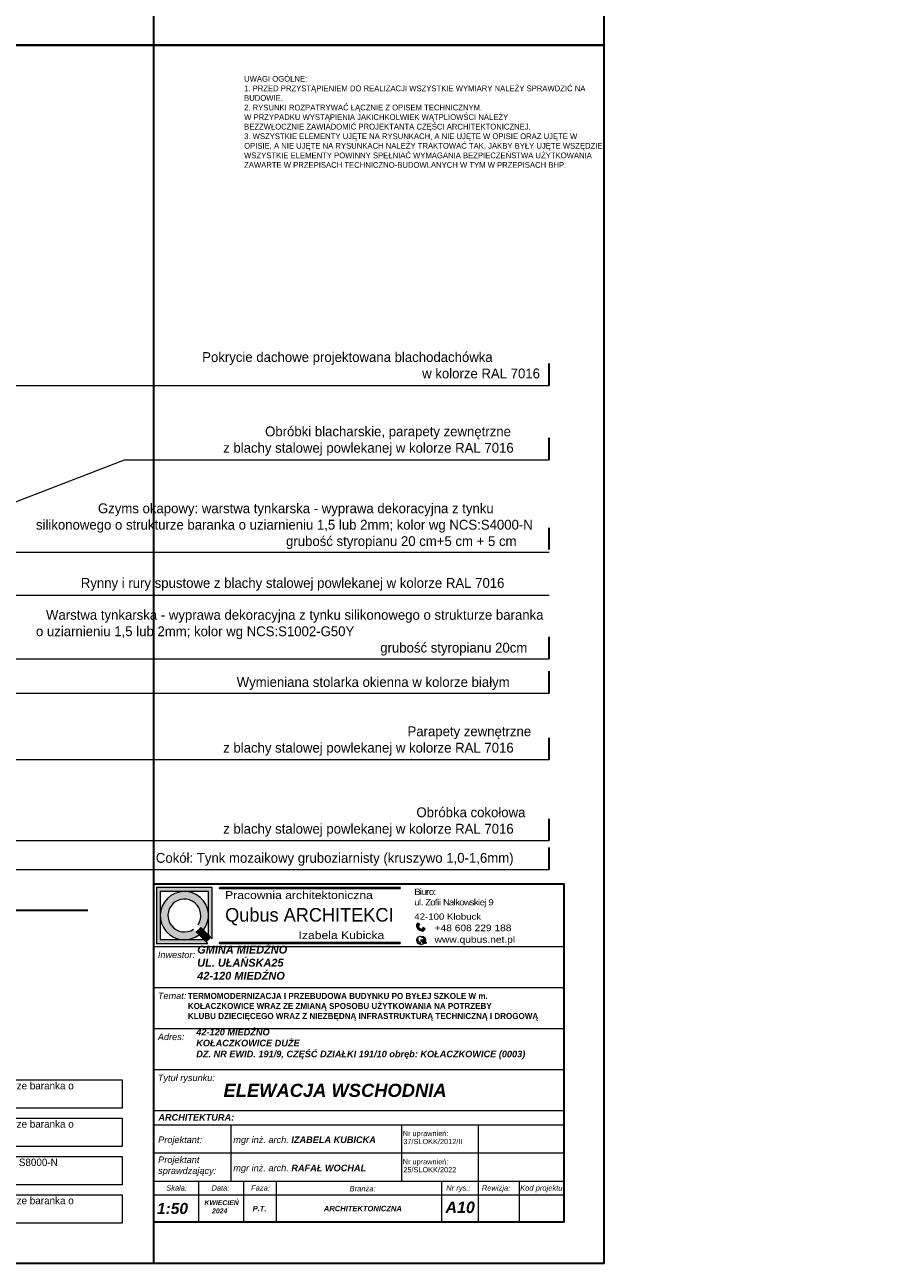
# Model space of a CAD drawing. Header units: millimetres. Extents: x -740 to 33545, y 5178 to 22494.
# Tile 39 of 250: x 5403 to 6449, y 8089 to 9599. Entities that reach past the tile are written whole.
import ezdxf
from ezdxf.enums import TextEntityAlignment as Align

# ---------------------------------------------------------------- set-up
doc = ezdxf.new("R2010")
doc.units = ezdxf.units.MM
doc.header["$MEASUREMENT"] = 0
doc.linetypes.add('ArchiTECH.PC Solid Line Type', pattern=[0])
doc.layers.add('a3', color=252, linetype='Continuous', lineweight=30, plot=False)
doc.layers.add('l. przekrojowa', color=252, linetype='Continuous', lineweight=30)
doc.layers.add('wymiarowanie', color=252, linetype='Continuous', lineweight=9)
doc.styles.add('ArchiTECHStyle1', font='arial.ttf', dxfattribs={"height": 0.16})
doc.styles.add('Roman', font='SIMPLEX')

msp = doc.modelspace()

# ---------------------------------------------------------------- hatches: boundary and pattern name
for points in [[(5640.16, 8547.31), (5640.16, 8546.28), (5860.47, 8546.28), (5860.47, 8547.31)], [(5640.16, 8480.28), (5640.16, 8479.24), (5860.47, 8479.24), (5860.47, 8480.28)]]:
    msp.add_hatch(color=256).paths.add_polyline_path(points)
at = {"layer": 'wymiarowanie'}
h = msp.add_hatch(color=256, dxfattribs=at)
h.paths.add_polyline_path([(5563.48, 8547.31), (5631.54, 8547.31), (5631.54, 8484.72), (5629.48, 8486.78), (5626.87, 8489.39), (5626.87, 8513.28), (5626.87, 8542.64), (5597.51, 8542.64), (5568.15, 8542.64), (5568.15, 8513.28), (5568.15, 8483.92), (5597.51, 8483.92), (5621.4, 8483.92), (5624.01, 8481.31), (5626.07, 8479.24), (5563.48, 8479.24)])
h.paths.add_polyline_path([(5568.15, 8513.28, -0.4142136), (5597.51, 8542.64, -0.4142136), (5626.87, 8513.28, -0.1647641), (5620.83, 8495.43), (5617.49, 8498.77), (5614.13, 8502.13, 10.2455423), (5608.66, 8496.65), (5612.02, 8493.3), (5615.35, 8489.96, -0.1647641), (5597.51, 8483.92, -0.4142136)])
h = msp.add_hatch(color=256, dxfattribs=at)
h.paths.add_polyline_path([(5884.21, 8497.94), (5883.18, 8498.87, -0.2257017), (5882.91, 8500.43), (5880.46, 8502.63, 0.1923995), (5881.01, 8498.98, 0.0725634), (5882.96, 8496.56)])
h.paths.add_polyline_path([(5881.07, 8503.32), (5883.36, 8501.26), (5884.37, 8502.38), (5882.08, 8504.44)])
for points in [[(5612.02, 8493.3, 0.0788738), (5617.49, 8498.77), (5620.83, 8495.43), (5626.87, 8489.39), (5629.48, 8486.78, -0.046709), (5624.01, 8481.31), (5621.4, 8483.92), (5615.35, 8489.96)], [(5889.39, 8478.91, 0.0114248), (5889.58, 8479.06), (5889.58, 8478.64)], [(5891.45, 8483.35), (5892.24, 8483.28), (5891.45, 8482.83, 0.0122344), (5891.46, 8483.09, 0.0123937)]]:
    msp.add_hatch(color=256, dxfattribs=at).paths.add_polyline_path(points)
h = msp.add_hatch(color=256, dxfattribs=at)
h.paths.add_polyline_path([(5885.88, 8483.84), (5890.99, 8480.91, -0.0172131), (5890.83, 8480.59), (5890.32, 8480.88, 0.008189), (5890.31, 8480.89, 0.5397497), (5889.56, 8480.5), (5889.58, 8479.06, -0.0114248), (5889.39, 8478.91)])
h.paths.add_polyline_path([(5885.88, 8483.84), (5891.45, 8483.35, -0.0123937), (5891.46, 8483.09, -0.0122344), (5891.45, 8482.83), (5890.63, 8482.36, 0.5397497), (5890.66, 8481.52, 0.008189), (5890.68, 8481.51), (5891.13, 8481.25, -0.0173245), (5890.99, 8480.91)])
h.paths.add_polyline_path([(5881.9, 8486.1, 0.4200987), (5882.16, 8484.84, -0.5369957), (5882.38, 8484.14, 0.2016291), (5882.16, 8482.83, 0.1070222), (5882.74, 8482, 0), (5882.74, 8482, -0.4365565), (5882.74, 8481.57, 0.1470815), (5882.23, 8481.14, 0.2070349), (5882.17, 8480.5, -0.421728), (5881.96, 8480, -0.3199581)])
h.paths.add_polyline_path([(5882.89, 8479.02, 0.4961021), (5883.76, 8479.53, -0.1925824), (5883.99, 8480.67, -0.3611399), (5884.72, 8480.65, 0.3674112), (5885.55, 8480.53, -1.0208574), (5885.81, 8480.39, -0.1185898), (5885.22, 8479.71, 0.3247332), (5885.16, 8478.9, 0.305926), (5886.66, 8477.85, -0.195201)])
h.paths.add_polyline_path([(5884.67, 8488.11, -0.2349861), (5889.28, 8487.34, 0.5278165), (5888.64, 8486.49, 0.1272686), (5887.84, 8486.82, -0.1207092), (5886.01, 8487.48, 0.0977798)])
h.paths.add_polyline_path([(5888.96, 8484.91, 0.3379247), (5889.26, 8485.56, 0.2733122), (5891.16, 8484.84, -0.0235046), (5891.3, 8484.37, -0.1267146)])
h.paths.add_polyline_path([(5890.99, 8480.91, 0.0173245), (5891.13, 8481.25), (5892.81, 8480.29), (5892.63, 8479.98)])
h.paths.add_polyline_path([(5890.99, 8480.91), (5892.63, 8479.98), (5892.45, 8479.66), (5890.83, 8480.59, 0.0172131)])
h = msp.add_hatch(color=256, dxfattribs=at)
h.paths.add_polyline_path([(5884.21, 8497.94), (5885.24, 8497.02, 0.2257017), (5886.81, 8496.91), (5889.26, 8494.71, -0.1923995), (5885.57, 8494.87, -0.0725634), (5882.96, 8496.56)])
h.paths.add_polyline_path([(5889.88, 8495.39), (5887.59, 8497.44), (5888.6, 8498.56), (5890.89, 8496.5)])

# ---------------------------------------------------------------- linework, layer by layer
for p, q in [((5629.48, 8486.78), (5631.54, 8484.72)), ((5624.01, 8481.31), (5626.07, 8479.24))]:
    msp.add_line(p, q)
for points in [[(5640.16, 8547.31), (5640.16, 8546.28), (5860.47, 8546.28), (5860.47, 8547.31)], [(5640.16, 8480.28), (5640.16, 8479.24), (5860.47, 8479.24), (5860.47, 8480.28)]]:
    msp.add_lwpolyline(points, close=True)
at = {"layer": 'a3'}
for points in [[(3460.21, 11059.38), (3460.21, 9574.38), (5560.21, 9574.38), (5560.21, 11059.38), (3460.21, 11059.38)], [(4009.32, 11059.38), (4009.32, 9574.38), (6109.32, 9574.38), (6109.32, 11059.38), (4009.32, 11059.38)], [(3460.21, 9574.38), (3460.21, 8089.38), (5560.21, 8089.38), (5560.21, 9574.38), (3460.21, 9574.38)], [(4009.32, 9574.38), (4009.32, 8089.38), (6109.32, 8089.38), (6109.32, 9574.38), (4009.32, 9574.38)]]:
    msp.add_lwpolyline(points, dxfattribs=at)
at = {"layer": 'l. przekrojowa'}
msp.add_line((5308.85, 8519.9), (5479.76, 8519.9), dxfattribs=at)
at = {"layer": 'wymiarowanie', "lineweight": 30}
for p, q in [((6042.39, 9159.69), (6042.39, 9186.38)), ((6042.39, 9069.03), (6042.39, 9095.72)), ((6042.39, 8959.47), (6042.39, 8986.16)), ((6042.39, 8826.39), (6042.39, 8853.08)), ((6042.39, 8784.4), (6042.39, 8811.09)), ((6042.39, 8703.4), (6042.39, 8730.1)), ((6042.39, 8604.6), (6042.39, 8631.29)), ((6042.39, 8569.38), (6042.39, 8596.08))]:
    msp.add_line(p, q, dxfattribs=at)
at = {"layer": 'wymiarowanie'}
for p, q in [((5031.29, 9159.69), (6042.39, 9159.69)), ((5300.61, 8982.35), (5524.48, 9069.03)), ((5524.48, 9069.03), (6042.39, 9069.03)), ((5199.59, 8956.28), (6042.39, 8956.28)), ((5359.8, 8903.78), (6042.39, 8903.78)), ((5248.11, 8826.39), (6042.39, 8826.39)), ((4617.79, 8784.4), (6042.39, 8784.4)), ((4629.29, 8703.4), (6042.39, 8703.4)), ((5298.88, 8604.6), (6042.39, 8604.6)), ((5312.65, 8569.38), (6042.39, 8569.38)), ((5880.46, 8502.63), (5882.91, 8500.43)), ((5882.08, 8504.44), (5881.07, 8503.32)), ((5881.07, 8503.32), (5883.36, 8501.26)), ((5882.08, 8504.44), (5884.37, 8502.38)), ((5883.36, 8501.26), (5884.37, 8502.38)), ((5624.01, 8481.31), (5612.02, 8493.3)), ((5629.48, 8486.78), (5617.49, 8498.77)), ((5883.18, 8498.87), (5887.58, 8494.9)), ((5889.26, 8494.71), (5886.81, 8496.91)), ((5887.59, 8497.44), (5888.6, 8498.56)), ((5889.88, 8495.39), (5887.59, 8497.44)), ((5890.89, 8496.5), (5888.6, 8498.56)), ((5890.89, 8496.5), (5889.88, 8495.39)), ((5892.24, 8483.28), (5885.88, 8483.84)), ((5885.88, 8483.84), (5892.63, 8479.98)), ((5889.58, 8478.64), (5885.88, 8483.84)), ((5889.56, 8480.5), (5889.58, 8478.64)), ((5890.31, 8480.89), (5892.45, 8479.66)), ((5890.63, 8482.36), (5892.24, 8483.28)), ((5890.66, 8481.52), (5892.81, 8480.29)), ((5892.63, 8479.98), (5892.45, 8479.66)), ((5892.63, 8479.98), (5892.81, 8480.29))]:
    msp.add_line(p, q, dxfattribs=at)
at = {"layer": 'wymiarowanie', "linetype": 'ArchiTECH.PC Solid Line Type', "lineweight": 9}
for p, q in [((5560.21, 8475.39), (6060.21, 8475.39)), ((5560.21, 8425.39), (6060.21, 8425.39)), ((5560.21, 8375.39), (6060.21, 8375.39)), ((5560.21, 8325.39), (6060.21, 8325.39)), ((5560.21, 8275.39), (6060.21, 8275.39)), ((5560.21, 8258.19), (6060.21, 8258.19)), ((5654.2, 8258.19), (5654.2, 8189.38)), ((5862.17, 8258.19), (5862.17, 8189.38)), ((5955.84, 8258.19), (5955.84, 8189.38)), ((5560.21, 8223.78), (6060.21, 8223.78)), ((5560.21, 8189.38), (6060.21, 8189.38)), ((5560.21, 8189.38), (6060.21, 8189.38)), ((5560.21, 8189.38), (6060.21, 8189.38)), ((5560.21, 8189.38), (6060.21, 8189.38)), ((5560.21, 8189.38), (6060.21, 8189.38)), ((5614.9, 8189.38), (5614.9, 8139.38)), ((5669.59, 8189.38), (5669.59, 8139.38)), ((5709.41, 8189.38), (5709.41, 8139.38)), ((5911.02, 8189.38), (5911.02, 8139.38)), ((5955.84, 8189.38), (5955.84, 8139.38)), ((6005.52, 8189.38), (6005.52, 8139.38)), ((5560.21, 8172.71), (6060.21, 8172.71))]:
    msp.add_line(p, q, dxfattribs=at)
at = {"layer": 'wymiarowanie', "lineweight": 30}
msp.add_lwpolyline([(5560.21, 8552), (6060.21, 8552), (6060.21, 8139.38), (5560.21, 8139.38)], close=True, dxfattribs=at)
at = {"layer": 'wymiarowanie'}
for points in [[(5631.54, 8484.72), (5631.54, 8547.31), (5563.48, 8547.31), (5563.48, 8479.24), (5626.07, 8479.24)], [(5626.87, 8489.39), (5626.87, 8542.64), (5568.15, 8542.64), (5568.15, 8483.92), (5621.4, 8483.92)]]:
    msp.add_lwpolyline(points, dxfattribs=at)
for points in [[(4989.95, 8312.9), (5521.7, 8312.9), (5521.7, 8278.34), (4989.95, 8278.34)], [(4989.95, 8266.22), (5521.7, 8266.22), (5521.7, 8231.66), (4989.95, 8231.66)], [(4989.95, 8219.54), (5521.7, 8219.54), (5521.7, 8184.98), (4989.95, 8184.98)], [(4989.95, 8172.86), (5521.7, 8172.86), (5521.7, 8138.3), (4989.95, 8138.3)]]:
    msp.add_lwpolyline(points, close=True, dxfattribs=at)
at = {"layer": 'wymiarowanie', "lineweight": 13}
msp.add_circle((5886.21, 8483.09), 5.25, dxfattribs=at)
at = {"layer": 'wymiarowanie'}
for centre, radius, start, end in [((5597.51, 8513.28), 29.36, 322.57509, 307.42491), ((5597.51, 8513.28), 20.02, 326.14921, 303.85079), ((5885.31, 8501.48), 4.98, 166.67958, 210.24197), ((5597.51, 8513.28), 24.69, 305.9804, 324.0196), ((5597.51, 8513.28), 41.52, 309.65143, 320.34857), ((5890.26, 8504.47), 10.76, 210.73037, 227.33158), ((5884.68, 8499.93), 1.84, 164.3158, 215.19037), ((5890.07, 8504.64), 10.76, 228.6417, 245.24291), ((5883.74, 8484.4), 3.82, 53.63525, 75.97372), ((5886.13, 8498.62), 1.84, 240.78291, 291.65748), ((5887.61, 8499.41), 4.98, 245.7313, 289.2937), ((5888.27, 8490.9), 4.1, 236.50654, 264.03785), ((5887.6, 8485.12), 1.72, 14.92604, 81.86713), ((5889.25, 8486.7), 0.649, 87.29907, 197.66327), ((5882.64, 8485.59), 0.895, 145.81653, 236.96537), ((5881.82, 8480.35), 0.379, 291.2453, 22.71136), ((5883.83, 8483.23), 1.71, 147.73007, 193.32869), ((5882.94, 8480.75), 0.809, 150.948, 197.73589), ((5882.04, 8484.42), 0.443, 321.3211, 74.26354), ((5884.37, 8483.75), 2.39, 202.61984, 227.05452), ((5883.21, 8480.51), 1.16, 113.52157, 146.9902), ((5882.54, 8481.78), 0.293, 313.10426, 47.44022), ((5883.13, 8479.61), 0.638, 247.55357, 353.09799), ((5885.31, 8479.82), 1.57, 147.18676, 190.78958), ((5884.34, 8480.22), 0.575, 48.68881, 128.11552), ((5885.21, 8481.08), 0.646, 221.07993, 301.77551), ((5885.75, 8479.26), 0.69, 140.11365, 212.07498), ((5886.68, 8479.49), 1.63, 201.19555, 269.23648), ((5884.1, 8481.28), 1.93, 305.31298, 332.36541), ((5885.68, 8480.46), 0.15, 330.54591, 152.91124), ((5888.69, 8485.43), 0.589, 297.9169, 12.60242), ((5891.19, 8489.18), 4.82, 242.38997, 271.27687), ((5890.82, 8486.81), 2, 218.55426, 279.6995), ((5890.06, 8480.45), 0.503, 59.2997, 174.60822), ((5890.92, 8481.95), 0.503, 125.86793, 241.17645)]:
    msp.add_arc(centre, radius, start, end, dxfattribs=at)

# ---------------------------------------------------------------- texts
for s, insert, char_height, width, attachment_point in [('{\\fCentury Gothic|b0|i1|c238|p34;}\\P{\\fCentury Gothic|b0|i0|c238|p34;\\H0.95565x;UWAGI OGÓLNE:}\\P{\\fCentury Gothic|b0|i0|c238|p34;\\H0.95565x;1. PRZED PRZYSTĄPIENIEM DO REALIZACJI WSZYSTKIE WYMIARY NALEŻY SPRAWDZIĆ NA}\\P{\\fCentury Gothic|b0|i0|c238|p34;\\H0.95565x;BUDOWIE.}\\P{\\fCentury Gothic|b0|i0|c238|p34;\\H0.95565x;2. }{\\fCentury Gothic|b0|i0|c238|p34;\\H0.95565x;\\C7;RYSUNKI ROZPATRYWAĆ ŁĄCZNIE Z OPISEM TECHNICZNYM.}\\P{\\fCentury Gothic|b0|i0|c238|p34;\\H0.95565x;\\C7;W PRZYPADKU WYSTĄPIENIA JAKICHKOLWIEK WĄTPLIOWŚCI NALEŻY }\\P{\\fCentury Gothic|b0|i0|c238|p34;\\H0.95565x;\\C7;BEZZWŁOCZNIE ZAWIADOMIĆ PROJEKTANTA CZĘŚCI ARCHITEKTONICZNEJ.}\\P{\\fCentury Gothic|b0|i0|c238|p34;\\H0.95565x;3. WSZYSTKIE ELEMENTY UJĘTE NA RYSUNKACH, A NIE UJĘTE W OPISIE ORAZ UJĘTE W}\\P{\\fCentury Gothic|b0|i0|c238|p34;\\H0.95565x;OPISIE, A NIE UJĘTE NA RYSUNKACH NALEŻY TRAKTOWAĆ TAK, JAKBY BYŁY UJĘTE WSZĘDZIE.}\\P{\\fCentury Gothic|b0|i0|c238|p34;\\H0.95565x;WSZYSTKIE ELEMENTY POWINNY SPEŁNIAĆ WYMAGANIA BEZPIECZEŃSTWA UŻYTKOWANIA}\\P{\\fCentury Gothic|b0|i0|c238|p34;\\H0.95565x;ZAWARTE W PRZEPISACH TECHNICZNO-BUDOWLANYCH W TYM W PRZEPISACH BHP.}', (5670.33, 9487.02), 7.32484, 465.5268, 4), ('{\\fCentury Gothic|b0|i0|c238|p34;\\W1.15;Pracownia architektoniczna}', (5647.19, 8543.02), 9.6206, 217.3406, 1), ('{\\fCentury Gothic|b0|i0|c238|p34;\\W1.15;\\T0.8;Biuro:\\Pul. Zofii Nałkowskiej 9}', (5877.87, 8546.02), 7.6196, 296.6769, 1), ('{\\fCentury Gothic|b0|i0|c238|p34;\\W1.15;42-100 Kłobuck}', (5877.87, 8515.84), 7.6196, 296.6769, 1), ('{\\fCentury Gothic|b0|i0|c238|p34;\\W1.15;+48 608 229 188}', (5902.55, 8502.29), 8.0883, 314.9282, 1), ('{\\fCentury Gothic|b0|i0|c238|p34;\\W1.15;Izabela Kubicka}', (5736.72, 8494.22), 9.6206, 217.3406, 1), ('{\\fCentury Gothic|b0|i0|c238|p34;\\W1.15;www.qubus.net.pl}', (5902.55, 8488.11), 8.0883, 314.9282, 1)]:
    msp.add_mtext(s, dxfattribs=dict(insert=insert, char_height=char_height, width=width, attachment_point=attachment_point))
at = {"insert": (5597, 8418.95), "char_height": 7.33333, "width": 491.9512, "attachment_point": 1, "style": 'Roman'}
msp.add_mtext('\\pl4.713742,t9.628161;{\\fCentury Gothic|b1|i0|c238|p34;TERMOMODERNIZACJA I PRZEBUDOWA BUDYNKU PO BYŁEJ SZKOLE W m. }\\P\\pl4.713742,t9.628161;{\\fCentury Gothic|b1|i0|c238|p34;KOŁACZKOWICE WRAZ ZE ZMIANĄ SPOSOBU UŻYTKOWANIA NA POTRZEBY }\\P\\pl4.713742,t9.628161;{\\fCentury Gothic|b1|i0|c238|p34;KLUBU DZIECIĘCEGO WRAZ Z NIEZBĘDNĄ INFRASTRUKTURĄ TECHNICZNĄ I DROGOWĄ}', dxfattribs=at)
at = {"layer": 'wymiarowanie', "style": 'ArchiTECHStyle1'}
for s, p in [('Nr uprawnień:', (5863.72, 8242.42)), ('37/SLOKK/2012/II', (5864.41, 8232.66)), ('Nr uprawnień:', (5863.72, 8208.02)), ('25/SLOKK/2022', (5864.41, 8198.26))]:
    msp.add_text(s, height=6.4, dxfattribs=at).set_placement(p, align=Align.BOTTOM_LEFT)
at = {"layer": 'wymiarowanie', "attachment_point": 1}
for s, insert, char_height, width in [('\\pi202.60874;{\\fCentury Gothic|b0|i0|c238|p34;Pokrycie dachowe projektowana blachodachówka}\\P\\pi470.78474;{\\fCentury Gothic|b0|i0|c238|p34;w kolorze RAL 7016}', (5416.61, 9200.24), 12, 621.5287), ('\\pi279.30074;{\\fCentury Gothic|b0|i0|c238|p34;Obróbki blacharskie, parapety zewnętrzne}\\P\\pi223.76474;{\\fCentury Gothic|b0|i0|c238|p34; z blachy stalowej powlekanej w kolorze RAL 7016}', (5416.61, 9109.58), 12, 621.5287), ('\\pi75.04874;{\\fCentury Gothic|b0|i0|c238|p34;Gzyms okapowy: warstwa tynkarska - wyprawa dekoracyjna z tynku }\\pi74.52074;{\\fCentury Gothic|b0|i0|c238|p34;silikonowego o strukturze baranka o uziarnieniu 1,5 lub 2mm; kolor wg }\\pi75.55274;{\\fCentury Gothic|b0|i0|c238|p34;NCS:S4000-N}\\P\\pi304.86074;{\\fCentury Gothic|b0|i0|c238|p34;grubość styropianu 20 cm+5 cm + 5 cm}\\P\\pi621.52874;{\\fCentury Gothic|b0|i0|c238|p34; }', (5416.61, 9015.81), 12, 621.5287), ('\\pi54.64874;{\\fCentury Gothic|b0|i0|c238|p34;Rynny i rury spustowe z blachy stalowej powlekanej w kolorze RAL 7016}', (5416.61, 8924.83), 12, 621.5287), ('\\pi11.65274;{\\fCentury Gothic|b0|i0|c238|p34;Warstwa tynkarska - wyprawa dekoracyjna z tynku silikonowego o strukturze }\\pi12.21674;{\\fCentury Gothic|b0|i0|c238|p34;baranka o uziarnieniu 1,5 lub 2mm; kolor wg NCS:S1002-G50Y}\\P\\pi419.66474;{\\fCentury Gothic|b0|i0|c238|p34;grubość styropianu 20cm}\\P\\pi621.52874;{\\fCentury Gothic|b0|i0|c238|p34; }', (5416.61, 8885.91), 12, 621.5287), ('\\pi244.71674;{\\fCentury Gothic|b0|i0|c238|p34;Wymieniana stolarka okienna w kolorze białym}', (5416.61, 8803.99), 12, 621.5287), ('\\pi452.88074;{\\fCentury Gothic|b0|i0|c238|p34;Parapety zewnętrzne}\\P\\pi223.76474;{\\fCentury Gothic|b0|i0|c238|p34; z blachy stalowej powlekanej w kolorze RAL 7016}', (5416.61, 8743.95), 12, 621.5287), ('\\pi463.76474;{\\fCentury Gothic|b0|i0|c238|p34;Obróbka cokołowa}\\P\\pi223.76474;{\\fCentury Gothic|b0|i0|c238|p34; z blachy stalowej powlekanej w kolorze RAL 7016}', (5416.61, 8645.15), 12, 621.5287), ('\\pi146.14874;{\\fCentury Gothic|b0|i0|c238|p34;Cokół: Tynk mozaikowy gruboziarnisty (kruszywo 1,0-1,6mm)}\\P\\pi621.52874;{\\fCentury Gothic|b0|i0|c238|p34; }', (5416.61, 8589.6), 12, 621.5287), ('{\\fCentury Gothic|b0|i0|c238|p34;Qubus ARCHITEKCI}', (5647.23, 8522.43), 16.5424, 250.7895), ('{\\fCentury Gothic|b0|i0|c238|p34;Warstwa tynkarska - wyprawa dekoracyjna z tynku silikonowego o strukturze baranka }{\\fCentury Gothic|b0|i0|c238|p34;o uziarnieniu 1,5 lub 2mm; kolor wg NCS: S1002-G50Y}', (4997.76, 8310.33), 9, 522.7593), ('{\\fCentury Gothic|b0|i0|c238|p34;Warstwa tynkarska - wyprawa dekoracyjna z tynku silikonowego o strukturze baranka }{\\fCentury Gothic|b0|i0|c238|p34;o uziarnieniu 1,5 lub 2mm; kolor wg NCS: S4000-N}', (4997.76, 8263.65), 9, 522.7593), ('{\\fCentury Gothic|b0|i0|c238|p34;Tynk mozaikowy gruboziarnisty (kruszywo 1,0-1,6mm) w kolorze wg NCS: S8000-N}', (4997.76, 8216.97), 9, 522.7593), ('{\\fCentury Gothic|b0|i0|c238|p34;Warstwa tynkarska - wyprawa dekoracyjna z tynku silikonowego o strukturze baranka }{\\fCentury Gothic|b0|i0|c238|p34;o uziarnieniu 1,5 lub 2mm; kolor wg NCS}{\\fCentury Gothic|b0|i0|c238|p34;\\H1.33333x; }{\\fCentury Gothic|b0|i0|c238|p34;\\H1.00000x;S 0580 Y10R}', (4997.76, 8170.3), 9, 522.7593)]:
    msp.add_mtext(s, dxfattribs=dict(at, insert=insert, char_height=char_height, width=width))
at = {"layer": 'wymiarowanie', "ltscale": 0.45, "attachment_point": 1}
for s, insert, char_height, width in [('{\\fArial|b1|i1|c238|p34;\\C7;GMINA MIEDŹNO\\PUL. UŁAŃSKA25\\P42-120 MIEDŹNO}', (5613.16, 8476.46), 9.551, 542.8998), ('{\\fArial CE|b0|i1|c238|p34;Inwestor:}', (5565.17, 8469.43), 7.9972, 507.9365), ('{\\fArial CE|b0|i1|c238|p34;Temat:}', (5565.17, 8419.43), 7.9972, 507.9365), ('{\\fArial CE|b0|i1|c238|p34;Adres:}', (5565.17, 8369.43), 7.9972, 507.9365), ('{\\fArial|b1|i1|c238|p34;\\C7;42-120 MIEDŹNO\\PKOŁACZKOWICE DUŻE\\P\\A1;DZ. NR EWID. 191/9, CZĘŚĆ DZIAŁKI 191/10\\A1; obręb: KOŁACZKOWICE (0003)}', (5612.01, 8375.18), 8, 433.6091), ('{\\fArial CE|b0|i1|c238|p34;Tytuł rysunku:}', (5565.17, 8319.43), 7.9972, 507.9365), ('{\\fArial|b1|i1|c238|p34;ELEWACJA WSCHODNIA}', (5645.21, 8308.16), 16, 507.9365), ('{\\fArial|b1|i1|c238|p34;ARCHITEKTURA:}', (5565.79, 8271.25), 7.9972, 507.9365), ('{\\fArial CE|b0|i1|c238|p34;Projektant:}', (5565.57, 8243.94), 7.9972, 507.9365), ('{\\fArial CE|b0|i1|c238|p34;mgr inż. arch. \\fArial CE|b1|i1|c238|p34;IZABELA KUBICKA}', (5657.16, 8243.94), 7.9972, 507.9365), ('{\\fArial CE|b0|i1|c238|p34;Projektant\\Psprawdzający:}', (5565.57, 8219.55), 7.9972, 507.9365), ('{\\fArial CE|b0|i1|c238|p34;mgr inż. arch. \\fArial CE|b1|i1|c238|p34;RAFAŁ WOCHAL}', (5657.16, 8209.54), 7.9972, 507.9365), ('{\\fArial CE|b0|i1|c238|p34;Skala:}', (5575.44, 8184.43), 6.5, 507.9365), ('{\\fArial CE|b0|i1|c238|p34;Data:}', (5630.6, 8184.43), 6.5, 507.9365), ('{\\fArial CE|b0|i1|c238|p34;Faza:}', (5678.82, 8184.43), 6.5862, 507.9365), ('{\\fArial CE|b0|i1|c238|p34;Branża:}', (5798.94, 8183.62), 6.5862, 507.9365), ('{\\fArial CE|b0|i1|c238|p34;Nr rys.:}', (5916.69, 8184.43), 6.5862, 507.9365), ('{\\fArial CE|b0|i1|c238|p34;Rewizja:}', (5960.06, 8184.43), 6.5862, 507.9365), ('{\\fArial CE|b0|i1|c238|p34;Kod projektu:}', (6006.84, 8184.43), 6.5862, 507.9365), ('{\\fArial|b1|i1|c238|p34;1:50}', (5564.11, 8162.93), 13.545, 406.3492), ('\\pt16.667;{\\fArial|b1|i1|c238|p34;     KWIECIEŃ}\\P\\pt16.667;{\\fArial|b1|i1|c238|p34;         2024}', (5610.31, 8166.21), 6, 507.9365), ('{\\fArial CE|b1|i1|c238|p34;P.T.}', (5680.75, 8159.35), 6.5862, 507.9365), ('{\\fArial CE|b1|i1|c238|p34;ARCHITEKTONICZNA}', (5767.58, 8159.35), 6.5862, 507.9365), ('{\\fArial|b1|i1|c238|p34;A10}', (5915.74, 8164.57), 14, 507.9365)]:
    msp.add_mtext(s, dxfattribs=dict(at, insert=insert, char_height=char_height, width=width))

doc.saveas('drawing.dxf')
